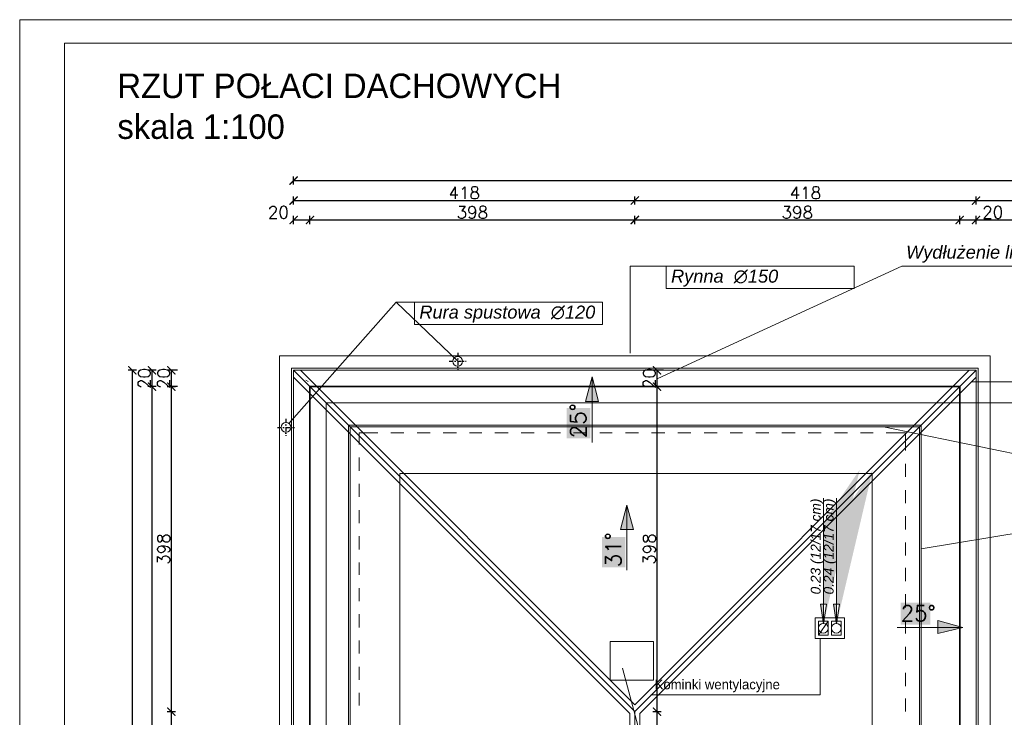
# Model space of a CAD drawing. Header units: millimetres. Extents: x -740 to 33545, y -26688 to 22494.
# Tile 77 of 256: x 13000 to 14207, y 7294 to 8148. Entities that reach past the tile are written whole.
import ezdxf
from ezdxf.lldxf.tags import DXFTag

# ---------------------------------------------------------------- set-up
doc = ezdxf.new("R2010")
doc.units = ezdxf.units.MM
doc.header["$MEASUREMENT"] = 0
doc.linetypes.add('AUSGEZOGEN', pattern=[0])
doc.linetypes.add('STRICHPUNKTX2', pattern=[2, 1, -0.5, 0, -0.5])
doc.layers.get('Defpoints').update_dxf_attribs({"color": 252})
doc.layers.add('_B___I__', color=252, linetype='AUSGEZOGEN')
for name, color, linetype, lineweight in [('A_l.przerywana', 252, 'ICAD_ISO03W100', 9), ('A_l.widokowa', 252, 'Continuous', 18), ('k_wyburzenia widoczne', 252, 'PNEUMATIC2', 18), ('l. przerywana', 252, 'ICAD_ISO03W100', 9), ('l.przerywana', 252, 'ICAD_ISO03W100', 5), ('l.widokowa', 252, 'Continuous', 15), ('l.wypełnien', 252, 'Continuous', 5), ('linia opisowa', 252, 'Continuous', 9), ('Nowe_820-G Rysunki Obrazki_Nr_pióra__23', 252, 'Continuous', 15), ('wymiarowanie', 252, 'Continuous', 9)]:
    doc.layers.add(name, color=color, linetype=linetype, lineweight=lineweight)
doc.styles.add('Arial', font='arial.ttf')
doc.styles.add('Arial$001H0', font='SIMPLEX')
doc.styles.add('styl2', font='simplex.shx')
tags = doc.linetypes.add('ICAD_ISO03W100', pattern=[30, 12, -18]).pattern_tags.tags
tags[6:7] = [DXFTag(74, 4), DXFTag(75, 0), DXFTag(340, '0'), DXFTag(46, 1.0), DXFTag(50, 0.0), DXFTag(44, 0.0), DXFTag(45, 0.0)]
tags[4:5] = [DXFTag(74, 4), DXFTag(75, 0), DXFTag(340, '0'), DXFTag(46, 1.0), DXFTag(50, 0.0), DXFTag(44, 0.0), DXFTag(45, 0.0)]
doc.linetypes.add('PNEUMATIC2', pattern='A,0.5,-0.25,["//",Standard,S=0.2,R=0,X=-0.1,Y=-0.1],-0.25', length=1)
doc.dimstyles.new('Kopia I_1.100', dxfattribs={"dimtxt": 15, "dimasz": 10, "dimexe": 5, "dimexo": 1, "dimgap": 1.5, "dimtad": 1, "dimdec": 1, "dimrnd": 0.5, "dimtxsty": 'styl2', "dimblk": 'ARCHTICK', "dimcen": 5, "dimadec": 0, "dimazin": 0, "dimtfac": 1, "dimtdec": 1, "dimtmove": 0, "dimatfit": 3, "dimldrblk": 'ARCHTICK', "dimfxl": 0, "dimarcsym": 0})

# ---------------------------------------------------------------- blocks, each defined once
blk = doc.blocks.new('_ArchTick')
at = {"color": 0, "linetype": 'ByBlock', "const_width": 0.15}
blk.add_lwpolyline([(-0.5, -0.5), (0.5, 0.5)], dxfattribs=at)
blk = doc.blocks.new('*D1780')
at = {"layer": 'Defpoints', "color": 0}
for p in [(13790, 7718.9), (13781.2, 7698.9), (13790, 7698.9)]:
    blk.add_point(p, dxfattribs=at)
at = {"layer": 'wymiarowanie', "color": 0, "lineweight": -2}
for p, q in [((13789, 7718.9), (13776.2, 7718.9)), ((13781.2, 7718.9), (13781.2, 7698.9)), ((13789, 7698.9), (13776.2, 7698.9))]:
    blk.add_line(p, q, dxfattribs=at)
at = {"layer": 'wymiarowanie', "color": 0, "lineweight": -2, "xscale": 10, "yscale": 10, "zscale": 10}
for p, rotation in [((13781.2, 7718.9), 90), ((13781.2, 7698.9), 270)]:
    blk.add_blockref('_ArchTick', p, dxfattribs=dict(at, rotation=rotation))
at = {"layer": 'wymiarowanie', "color": 0, "insert": (13771.8, 7708.9), "char_height": 15, "attachment_point": 5, "rotation": 90, "style": 'styl2'}
blk.add_mtext('20', dxfattribs=at)
blk = doc.blocks.new('*D1786')
at = {"layer": 'Defpoints', "color": 0}
for p in [(13761.6, 7698.9), (13754.1, 7300.9), (13781.2, 7300.9)]:
    blk.add_point(p, dxfattribs=at)
at = {"layer": 'wymiarowanie', "color": 0, "lineweight": -2}
for p, q in [((13776.2, 7698.9), (13786.2, 7698.9)), ((13781.2, 7698.9), (13781.2, 7300.9)), ((13776.2, 7300.9), (13786.2, 7300.9))]:
    blk.add_line(p, q, dxfattribs=at)
at = {"layer": 'wymiarowanie', "color": 0, "lineweight": -2, "xscale": 10, "yscale": 10, "zscale": 10}
for p, rotation in [((13781.2, 7698.9), 90), ((13781.2, 7300.9), 270)]:
    blk.add_blockref('_ArchTick', p, dxfattribs=dict(at, rotation=rotation))
at = {"layer": 'wymiarowanie', "color": 0, "insert": (13771.8, 7499.9), "char_height": 15, "attachment_point": 5, "rotation": 90, "style": 'styl2'}
blk.add_mtext('398', dxfattribs=at)
blk = doc.blocks.new('*D1787')
at = {"layer": 'Defpoints', "color": 0}
for p in [(13754.1, 7300.9), (13755.5, 6763.9), (13781.2, 6763.9)]:
    blk.add_point(p, dxfattribs=at)
at = {"layer": 'wymiarowanie', "color": 0, "lineweight": -2}
for p, q in [((13776.2, 7300.9), (13786.2, 7300.9)), ((13781.2, 7300.9), (13781.2, 6763.9)), ((13776.2, 6763.9), (13786.2, 6763.9))]:
    blk.add_line(p, q, dxfattribs=at)
at = {"layer": 'wymiarowanie', "color": 0, "lineweight": -2, "xscale": 10, "yscale": 10, "zscale": 10}
for p, rotation in [((13781.2, 7300.9), 90), ((13781.2, 6763.9), 270)]:
    blk.add_blockref('_ArchTick', p, dxfattribs=dict(at, rotation=rotation))
at = {"layer": 'wymiarowanie', "color": 0, "insert": (13771.8, 7032.4), "char_height": 15, "attachment_point": 5, "rotation": 90, "style": 'styl2'}
blk.add_mtext('537', dxfattribs=at)
blk = doc.blocks.new('*D1798')
at = {"layer": 'Defpoints', "color": 0}
for p in [(14152.1, 7312.8), (13754.1, 7252.4), (14152.1, 7257.4)]:
    blk.add_point(p, dxfattribs=at)
at = {"layer": 'wymiarowanie', "color": 0, "lineweight": -2}
for p, q in [((13754.1, 7253.4), (13754.1, 7262.4)), ((13754.1, 7257.4), (14152.1, 7257.4)), ((14152.1, 7262.4), (14152.1, 7252.4))]:
    blk.add_line(p, q, dxfattribs=at)
at = {"layer": 'wymiarowanie', "color": 0, "lineweight": -2, "xscale": 10, "yscale": 10, "zscale": 10, "rotation": 180}
blk.add_blockref('_ArchTick', (13754.1, 7257.4), dxfattribs=at)
at = {"layer": 'wymiarowanie', "color": 0, "lineweight": -2, "xscale": 10, "yscale": 10, "zscale": 10}
blk.add_blockref('_ArchTick', (14152.1, 7257.4), dxfattribs=at)
at = {"layer": 'wymiarowanie', "color": 0, "insert": (13953.1, 7266.8), "char_height": 15, "attachment_point": 5, "style": 'styl2'}
blk.add_mtext('398', dxfattribs=at)
blk = doc.blocks.new('*D1799')
at = {"layer": 'Defpoints', "color": 0}
for p in [(14152.1, 7312.8), (14172.1, 7314.1), (14172.1, 7257.4)]:
    blk.add_point(p, dxfattribs=at)
at = {"layer": 'wymiarowanie', "color": 0, "lineweight": -2}
for p, q in [((14152.1, 7262.4), (14152.1, 7252.4)), ((14152.1, 7257.4), (14172.1, 7257.4)), ((14172.1, 7262.4), (14172.1, 7252.4))]:
    blk.add_line(p, q, dxfattribs=at)
at = {"layer": 'wymiarowanie', "color": 0, "lineweight": -2, "xscale": 10, "yscale": 10, "zscale": 10, "rotation": 180}
blk.add_blockref('_ArchTick', (14152.1, 7257.4), dxfattribs=at)
at = {"layer": 'wymiarowanie', "color": 0, "lineweight": -2, "xscale": 10, "yscale": 10, "zscale": 10}
blk.add_blockref('_ArchTick', (14172.1, 7257.4), dxfattribs=at)
at = {"layer": 'wymiarowanie', "color": 0, "insert": (14193.1, 7265.5), "char_height": 15, "attachment_point": 5, "style": 'styl2'}
blk.add_mtext('20', dxfattribs=at)
blk = doc.blocks.new('*D1803')
at = {"layer": 'Defpoints', "color": 0}
for p in [(13356, 7903), (13336, 7625.7), (13356, 7625.7)]:
    blk.add_point(p, dxfattribs=at)
at = {"layer": 'wymiarowanie', "color": 0, "lineweight": -2}
for p, q in [((13336, 7898), (13336, 7908)), ((13336, 7903), (13356, 7903)), ((13356, 7898), (13356, 7908))]:
    blk.add_line(p, q, dxfattribs=at)
at = {"layer": 'wymiarowanie', "color": 0, "lineweight": -2, "xscale": 10, "yscale": 10, "zscale": 10, "rotation": 180}
blk.add_blockref('_ArchTick', (13336, 7903), dxfattribs=at)
at = {"layer": 'wymiarowanie', "color": 0, "lineweight": -2, "xscale": 10, "yscale": 10, "zscale": 10}
blk.add_blockref('_ArchTick', (13356, 7903), dxfattribs=at)
at = {"layer": 'wymiarowanie', "color": 0, "insert": (13317.3, 7912.3), "char_height": 15, "attachment_point": 5, "style": 'styl2'}
blk.add_mtext('20', dxfattribs=at)
blk = doc.blocks.new('*D1804')
at = {"layer": 'Defpoints', "color": 0}
for p in [(13754, 7903), (13356, 7625.7), (13754, 7300.9)]:
    blk.add_point(p, dxfattribs=at)
at = {"layer": 'wymiarowanie', "color": 0, "lineweight": -2}
for p, q in [((13356, 7898), (13356, 7908)), ((13356, 7903), (13754, 7903)), ((13754, 7898), (13754, 7908))]:
    blk.add_line(p, q, dxfattribs=at)
at = {"layer": 'wymiarowanie', "color": 0, "lineweight": -2, "xscale": 10, "yscale": 10, "zscale": 10, "rotation": 180}
blk.add_blockref('_ArchTick', (13356, 7903), dxfattribs=at)
at = {"layer": 'wymiarowanie', "color": 0, "lineweight": -2, "xscale": 10, "yscale": 10, "zscale": 10}
blk.add_blockref('_ArchTick', (13754, 7903), dxfattribs=at)
at = {"layer": 'wymiarowanie', "color": 0, "insert": (13555, 7912.3), "char_height": 15, "attachment_point": 5, "style": 'styl2'}
blk.add_mtext('398', dxfattribs=at)
blk = doc.blocks.new('*D1805')
at = {"layer": 'Defpoints', "color": 0}
for p in [(14172.1, 7903), (14152.1, 7698.9), (14172.1, 7694.9)]:
    blk.add_point(p, dxfattribs=at)
at = {"layer": 'wymiarowanie', "color": 0, "lineweight": -2}
for p, q in [((14152.1, 7898), (14152.1, 7908)), ((14152.1, 7903), (14172.1, 7903)), ((14172.1, 7898), (14172.1, 7908))]:
    blk.add_line(p, q, dxfattribs=at)
at = {"layer": 'wymiarowanie', "color": 0, "lineweight": -2, "xscale": 10, "yscale": 10, "zscale": 10, "rotation": 180}
blk.add_blockref('_ArchTick', (14152.1, 7903), dxfattribs=at)
at = {"layer": 'wymiarowanie', "color": 0, "lineweight": -2, "xscale": 10, "yscale": 10, "zscale": 10}
blk.add_blockref('_ArchTick', (14172.1, 7903), dxfattribs=at)
at = {"layer": 'wymiarowanie', "color": 0, "insert": (14192.6, 7912.3), "char_height": 15, "attachment_point": 5, "style": 'styl2'}
blk.add_mtext('20', dxfattribs=at)
blk = doc.blocks.new('*D1806')
at = {"layer": 'Defpoints', "color": 0}
for p in [(15575.1, 7903), (15575.1, 7702.6), (14172.1, 7694.9)]:
    blk.add_point(p, dxfattribs=at)
at = {"layer": 'wymiarowanie', "color": 0, "lineweight": -2}
for p, q in [((14172.1, 7898), (14172.1, 7908)), ((14172.1, 7903), (15575.1, 7903)), ((15575.1, 7898), (15575.1, 7908))]:
    blk.add_line(p, q, dxfattribs=at)
at = {"layer": 'wymiarowanie', "color": 0, "lineweight": -2, "xscale": 10, "yscale": 10, "zscale": 10, "rotation": 180}
blk.add_blockref('_ArchTick', (14172.1, 7903), dxfattribs=at)
at = {"layer": 'wymiarowanie', "color": 0, "lineweight": -2, "xscale": 10, "yscale": 10, "zscale": 10}
blk.add_blockref('_ArchTick', (15575.1, 7903), dxfattribs=at)
at = {"layer": 'wymiarowanie', "color": 0, "insert": (14873.6, 7912.3), "char_height": 15, "attachment_point": 5, "style": 'styl2'}
blk.add_mtext('1403', dxfattribs=at)
blk = doc.blocks.new('*D1810')
at = {"layer": 'Defpoints', "color": 0}
for p in [(14152.1, 7903), (13754.1, 7300.9), (14152.1, 7302.3)]:
    blk.add_point(p, dxfattribs=at)
at = {"layer": 'wymiarowanie', "color": 0, "lineweight": -2}
for p, q in [((13754.1, 7898), (13754.1, 7908)), ((13754.1, 7903), (14152.1, 7903)), ((14152.1, 7898), (14152.1, 7908))]:
    blk.add_line(p, q, dxfattribs=at)
at = {"layer": 'wymiarowanie', "color": 0, "lineweight": -2, "xscale": 10, "yscale": 10, "zscale": 10, "rotation": 180}
blk.add_blockref('_ArchTick', (13754.1, 7903), dxfattribs=at)
at = {"layer": 'wymiarowanie', "color": 0, "lineweight": -2, "xscale": 10, "yscale": 10, "zscale": 10}
blk.add_blockref('_ArchTick', (14152.1, 7903), dxfattribs=at)
at = {"layer": 'wymiarowanie', "color": 0, "insert": (13953.1, 7912.3), "char_height": 15, "attachment_point": 5, "style": 'styl2'}
blk.add_mtext('398', dxfattribs=at)
blk = doc.blocks.new('*D1813')
at = {"layer": 'Defpoints', "color": 0}
for p in [(13754, 7926.8), (13336, 7898), (13754, 7898)]:
    blk.add_point(p, dxfattribs=at)
at = {"layer": 'wymiarowanie', "color": 0, "lineweight": -2}
for p, q in [((13336, 7921.8), (13336, 7931.8)), ((13336, 7926.8), (13754, 7926.8)), ((13754, 7921.8), (13754, 7931.8))]:
    blk.add_line(p, q, dxfattribs=at)
at = {"layer": 'wymiarowanie', "color": 0, "lineweight": -2, "xscale": 10, "yscale": 10, "zscale": 10, "rotation": 180}
blk.add_blockref('_ArchTick', (13336, 7926.8), dxfattribs=at)
at = {"layer": 'wymiarowanie', "color": 0, "lineweight": -2, "xscale": 10, "yscale": 10, "zscale": 10}
blk.add_blockref('_ArchTick', (13754, 7926.8), dxfattribs=at)
at = {"layer": 'wymiarowanie', "color": 0, "insert": (13545, 7936.2), "char_height": 15, "attachment_point": 5, "style": 'styl2'}
blk.add_mtext('418', dxfattribs=at)
blk = doc.blocks.new('*D1814')
at = {"layer": 'Defpoints', "color": 0}
for p in [(14172.1, 7926.8), (13754, 7898), (14172.1, 7898)]:
    blk.add_point(p, dxfattribs=at)
at = {"layer": 'wymiarowanie', "color": 0, "lineweight": -2}
for p, q in [((13754, 7921.8), (13754, 7931.8)), ((13754, 7926.8), (14172.1, 7926.8)), ((14172.1, 7921.8), (14172.1, 7931.8))]:
    blk.add_line(p, q, dxfattribs=at)
at = {"layer": 'wymiarowanie', "color": 0, "lineweight": -2, "xscale": 10, "yscale": 10, "zscale": 10, "rotation": 180}
blk.add_blockref('_ArchTick', (13754, 7926.8), dxfattribs=at)
at = {"layer": 'wymiarowanie', "color": 0, "lineweight": -2, "xscale": 10, "yscale": 10, "zscale": 10}
blk.add_blockref('_ArchTick', (14172.1, 7926.8), dxfattribs=at)
at = {"layer": 'wymiarowanie', "color": 0, "insert": (13963.1, 7936.2), "char_height": 15, "attachment_point": 5, "style": 'styl2'}
blk.add_mtext('418', dxfattribs=at)
blk = doc.blocks.new('*D1815')
at = {"layer": 'Defpoints', "color": 0}
for p in [(15575.1, 7926.8), (14172.1, 7898), (15575.1, 7898)]:
    blk.add_point(p, dxfattribs=at)
at = {"layer": 'wymiarowanie', "color": 0, "lineweight": -2}
for p, q in [((14172.1, 7921.8), (14172.1, 7931.8)), ((14172.1, 7926.8), (15575.1, 7926.8)), ((15575.1, 7921.8), (15575.1, 7931.8))]:
    blk.add_line(p, q, dxfattribs=at)
at = {"layer": 'wymiarowanie', "color": 0, "lineweight": -2, "xscale": 10, "yscale": 10, "zscale": 10, "rotation": 180}
blk.add_blockref('_ArchTick', (14172.1, 7926.8), dxfattribs=at)
at = {"layer": 'wymiarowanie', "color": 0, "lineweight": -2, "xscale": 10, "yscale": 10, "zscale": 10}
blk.add_blockref('_ArchTick', (15575.1, 7926.8), dxfattribs=at)
at = {"layer": 'wymiarowanie', "color": 0, "insert": (14873.6, 7936.2), "char_height": 15, "attachment_point": 5, "style": 'styl2'}
blk.add_mtext('1403', dxfattribs=at)
blk = doc.blocks.new('*D1818')
at = {"layer": 'Defpoints', "color": 0}
for p in [(16411.2, 7951.3), (13336, 7903), (16411.2, 7903)]:
    blk.add_point(p, dxfattribs=at)
at = {"layer": 'wymiarowanie', "color": 0, "lineweight": -2}
for p, q in [((13336, 7946.3), (13336, 7956.3)), ((13336, 7951.3), (16411.2, 7951.3)), ((16411.2, 7946.3), (16411.2, 7956.3))]:
    blk.add_line(p, q, dxfattribs=at)
at = {"layer": 'wymiarowanie', "color": 0, "lineweight": -2, "xscale": 10, "yscale": 10, "zscale": 10, "rotation": 180}
blk.add_blockref('_ArchTick', (13336, 7951.3), dxfattribs=at)
at = {"layer": 'wymiarowanie', "color": 0, "lineweight": -2, "xscale": 10, "yscale": 10, "zscale": 10}
blk.add_blockref('_ArchTick', (16411.2, 7951.3), dxfattribs=at)
at = {"layer": 'wymiarowanie', "color": 0, "insert": (14873.6, 7960.6), "char_height": 15, "attachment_point": 5, "style": 'styl2'}
blk.add_mtext('3075', dxfattribs=at)
blk = doc.blocks.new('*D1823')
at = {"layer": 'Defpoints', "color": 0}
for p in [(13194.9, 7718.9), (13186.1, 7698.9), (13194.9, 7698.9)]:
    blk.add_point(p, dxfattribs=at)
at = {"layer": 'wymiarowanie', "color": 0, "lineweight": -2}
for p, q in [((13193.9, 7718.9), (13181.1, 7718.9)), ((13186.1, 7718.9), (13186.1, 7698.9)), ((13193.9, 7698.9), (13181.1, 7698.9))]:
    blk.add_line(p, q, dxfattribs=at)
at = {"layer": 'wymiarowanie', "color": 0, "lineweight": -2, "xscale": 10, "yscale": 10, "zscale": 10}
for p, rotation in [((13186.1, 7718.9), 90), ((13186.1, 7698.9), 270)]:
    blk.add_blockref('_ArchTick', p, dxfattribs=dict(at, rotation=rotation))
at = {"layer": 'wymiarowanie', "color": 0, "insert": (13176.7, 7708.9), "char_height": 15, "attachment_point": 5, "rotation": 90, "style": 'styl2'}
blk.add_mtext('20', dxfattribs=at)
blk = doc.blocks.new('*D1824')
at = {"layer": 'Defpoints', "color": 0}
for p in [(13166.5, 7698.9), (13158.9, 7300.9), (13186.1, 7300.9)]:
    blk.add_point(p, dxfattribs=at)
at = {"layer": 'wymiarowanie', "color": 0, "lineweight": -2}
for p, q in [((13181.1, 7698.9), (13191.1, 7698.9)), ((13186.1, 7698.9), (13186.1, 7300.9)), ((13181.1, 7300.9), (13191.1, 7300.9))]:
    blk.add_line(p, q, dxfattribs=at)
at = {"layer": 'wymiarowanie', "color": 0, "lineweight": -2, "xscale": 10, "yscale": 10, "zscale": 10}
for p, rotation in [((13186.1, 7698.9), 90), ((13186.1, 7300.9), 270)]:
    blk.add_blockref('_ArchTick', p, dxfattribs=dict(at, rotation=rotation))
at = {"layer": 'wymiarowanie', "color": 0, "insert": (13176.7, 7499.9), "char_height": 15, "attachment_point": 5, "rotation": 90, "style": 'styl2'}
blk.add_mtext('398', dxfattribs=at)
blk = doc.blocks.new('*D1825')
at = {"layer": 'Defpoints', "color": 0}
for p in [(13158.9, 7300.9), (13160.3, 6763.9), (13186.1, 6763.9)]:
    blk.add_point(p, dxfattribs=at)
at = {"layer": 'wymiarowanie', "color": 0, "lineweight": -2}
for p, q in [((13181.1, 7300.9), (13191.1, 7300.9)), ((13186.1, 7300.9), (13186.1, 6763.9)), ((13181.1, 6763.9), (13191.1, 6763.9))]:
    blk.add_line(p, q, dxfattribs=at)
at = {"layer": 'wymiarowanie', "color": 0, "lineweight": -2, "xscale": 10, "yscale": 10, "zscale": 10}
for p, rotation in [((13186.1, 7300.9), 90), ((13186.1, 6763.9), 270)]:
    blk.add_blockref('_ArchTick', p, dxfattribs=dict(at, rotation=rotation))
at = {"layer": 'wymiarowanie', "color": 0, "insert": (13176.7, 7032.4), "char_height": 15, "attachment_point": 5, "rotation": 90, "style": 'styl2'}
blk.add_mtext('537', dxfattribs=at)
blk = doc.blocks.new('*D1830')
at = {"layer": 'Defpoints', "color": 0}
for p in [(13162.5, 7698.9), (13193.9, 7698.9), (13186.1, 6029.8)]:
    blk.add_point(p, dxfattribs=at)
at = {"layer": 'wymiarowanie', "color": 0, "lineweight": -2}
for p, q in [((13167.5, 7698.9), (13157.5, 7698.9)), ((13162.5, 6029.8), (13162.5, 7698.9)), ((13167.5, 6029.8), (13157.5, 6029.8))]:
    blk.add_line(p, q, dxfattribs=at)
at = {"layer": 'wymiarowanie', "color": 0, "lineweight": -2, "xscale": 10, "yscale": 10, "zscale": 10}
for p, rotation in [((13162.5, 7698.9), 90), ((13162.5, 6029.8), 270)]:
    blk.add_blockref('_ArchTick', p, dxfattribs=dict(at, rotation=rotation))
at = {"layer": 'wymiarowanie', "color": 0, "insert": (13153.1, 6864.4), "char_height": 15, "attachment_point": 5, "rotation": 90, "style": 'styl2'}
blk.add_mtext('1669', dxfattribs=at)
blk = doc.blocks.new('*D1831')
at = {"layer": 'Defpoints', "color": 0}
for p in [(13162.5, 7718.9), (13194.9, 7718.9), (13193.9, 7698.9)]:
    blk.add_point(p, dxfattribs=at)
at = {"layer": 'wymiarowanie', "color": 0, "lineweight": -2}
for p, q in [((13167.5, 7718.9), (13157.5, 7718.9)), ((13162.5, 7698.9), (13162.5, 7718.9)), ((13167.5, 7698.9), (13157.5, 7698.9))]:
    blk.add_line(p, q, dxfattribs=at)
at = {"layer": 'wymiarowanie', "color": 0, "lineweight": -2, "xscale": 10, "yscale": 10, "zscale": 10}
for p, rotation in [((13162.5, 7718.9), 90), ((13162.5, 7698.9), 270)]:
    blk.add_blockref('_ArchTick', p, dxfattribs=dict(at, rotation=rotation))
at = {"layer": 'wymiarowanie', "color": 0, "insert": (13153.1, 7708.9), "char_height": 15, "attachment_point": 5, "rotation": 90, "style": 'styl2'}
blk.add_mtext('20', dxfattribs=at)
blk = doc.blocks.new('*D1832')
at = {"layer": 'Defpoints', "color": 0}
for p in [(13167.5, 7718.9), (13138.3, 6009.8), (13167.5, 6009.8)]:
    blk.add_point(p, dxfattribs=at)
at = {"layer": 'wymiarowanie', "color": 0, "lineweight": -2}
for p, q in [((13143.3, 7718.9), (13133.3, 7718.9)), ((13138.3, 7718.9), (13138.3, 6009.8)), ((13143.3, 6009.8), (13133.3, 6009.8))]:
    blk.add_line(p, q, dxfattribs=at)
at = {"layer": 'wymiarowanie', "color": 0, "lineweight": -2, "xscale": 10, "yscale": 10, "zscale": 10}
for p, rotation in [((13138.3, 7718.9), 90), ((13138.3, 6009.8), 270)]:
    blk.add_blockref('_ArchTick', p, dxfattribs=dict(at, rotation=rotation))
at = {"layer": 'wymiarowanie', "color": 0, "insert": (13128.9, 6864.4), "char_height": 15, "attachment_point": 5, "rotation": 90, "style": 'styl2'}
blk.add_mtext('1709', dxfattribs=at)

msp = doc.modelspace()

# ---------------------------------------------------------------- hatches: boundary and pattern name
at = {"layer": 'l.widokowa'}
for points in [[(13701.9, 7710.91), (13693.45, 7680.48), (13709.51, 7680.48)], [(13670.63, 7672.88), (13670.63, 7635.68), (13699.37, 7635.68), (13699.37, 7672.88)], [(13744.17, 7553.69), (13736.56, 7524.11), (13752.62, 7524.11)], [(13713.74, 7514.81), (13713.74, 7477.62), (13742.48, 7477.62), (13742.48, 7514.81)], [(14079.74, 7434.51), (14079.74, 7407.46), (14116.09, 7407.46), (14116.09, 7434.51)], [(14155.82, 7404.07), (14125.39, 7412.53), (14125.39, 7396.47)]]:
    msp.add_hatch(color=256, dxfattribs=at).paths.add_polyline_path(points)
at = {"layer": 'linia opisowa'}
h = msp.add_hatch(color=256, dxfattribs=at)
h.paths.add_polyline_path([(13985.26, 7408.58), (13981.61, 7432.38), (13985.26, 7432.38), (13988.91, 7432.38)], flags=17)
edge = h.paths.add_edge_path()
edge.add_line((13985.26, 7408.58), (13985.26, 7532.5))
edge.add_line((13985.26, 7532.5), (14029.58, 7597.06))
h = msp.add_hatch(color=256, dxfattribs=at)
h.paths.add_polyline_path([(14001.26, 7408.58), (13997.61, 7432.38), (14001.26, 7432.38), (14004.91, 7432.38)], flags=17)
edge = h.paths.add_edge_path()
edge.add_line((14001.26, 7408.58), (14001.26, 7532.5))
edge.add_line((14001.26, 7532.5), (14045.58, 7597.06))

# ---------------------------------------------------------------- linework, layer by layer
at = {"layer": '_B___I__', "linetype": 'STRICHPUNKTX2', "ltscale": 5}
for p, q in [((13537.02, 7740.42), (13537.02, 7719.42)), ((13526.52, 7729.92), (13547.52, 7729.92)), ((13316.09, 7648.97), (13337.09, 7648.97)), ((13326.59, 7659.47), (13326.59, 7638.47))]:
    msp.add_line(p, q, dxfattribs=at)
at = {"layer": 'A_l.przerywana', "lineweight": 9}
for p, q in [((13754.06, 7300.88), (13336.02, 7718.92)), ((13754.06, 7300.88), (14172.1, 7718.92)), ((13754.06, 6763.86), (13754.06, 7300.88))]:
    msp.add_line(p, q, dxfattribs=at)
at = {"layer": 'A_l.przerywana', "ltscale": 0.3}
msp.add_line((13979.05, 7394.54), (13991.05, 7411.54), dxfattribs=at)
msp.add_line((13979.05, 7394.54), (13991.05, 7411.54), dxfattribs=at)
at = {"layer": 'A_l.przerywana', "lineweight": 35}
msp.add_lwpolyline([(13356.02, 7698.92), (13356.02, 6029.8), (16391.16, 6029.8), (16391.16, 7704.71), (15595.09, 7704.71), (15595.09, 7164.54), (14152.1, 7164.54), (14152.1, 7698.92)], close=True, dxfattribs=at)
at = {"layer": 'A_l.przerywana', "ltscale": 0.3}
for points in [[(13975.05, 7390.54), (13975.05, 7415.54), (14011.05, 7415.54), (14011.05, 7390.54)], [(13979.05, 7394.54), (13979.05, 7411.54), (13991.05, 7411.54), (13991.05, 7394.54)], [(13979.05, 7394.54), (13979.05, 7411.54), (13991.05, 7411.54), (13991.05, 7394.54)], [(13995.05, 7394.54), (13995.05, 7411.54), (14007.05, 7411.54), (14007.05, 7394.54)], [(13995.05, 7394.54), (13995.05, 7411.54), (14007.05, 7411.54), (14007.05, 7394.54)]]:
    msp.add_lwpolyline(points, close=True, dxfattribs=at)
at = {"layer": 'A_l.przerywana'}
msp.add_lwpolyline([(13975.05, 7390.54), (13975.05, 7415.54), (14011.05, 7415.54), (14011.05, 7390.54)], close=True, dxfattribs=at)
at = {"layer": 'A_l.widokowa'}
for points in [[(13318.52, 7736.42), (13318.52, 5992.3), (16428.66, 5992.3), (16428.66, 7742.21), (15557.59, 7742.21), (15557.59, 7202.04), (14189.6, 7202.04), (14189.6, 7736.42)], [(13333.52, 7721.42), (13333.52, 6007.3), (16413.66, 6007.3), (16413.66, 7727.21), (15572.59, 7727.21), (15572.59, 7187.04), (14174.6, 7187.04), (14174.6, 7721.42)], [(13336.02, 7718.92), (13336.02, 6009.8), (16411.16, 6009.8), (16411.16, 7724.71), (15575.09, 7724.71), (15575.09, 7184.54), (14172.1, 7184.54), (14172.1, 7718.92)], [(13403.09, 7651.85), (13403.09, 6076.86), (16344.1, 6076.86), (16344.1, 7657.65), (15642.15, 7657.65), (15642.15, 7117.47), (14105.03, 7117.47), (14105.03, 7651.85)], [(13405.09, 7649.85), (13405.09, 6078.86), (16342.1, 6078.86), (16342.1, 7655.65), (15644.15, 7655.65), (15644.15, 7115.47), (14103.03, 7115.47), (14103.03, 7649.85)]]:
    msp.add_lwpolyline(points, close=True, dxfattribs=at)
at = {"layer": 'A_l.widokowa', "ltscale": 0.2}
for centre in [(13985.05, 7403.04), (14001.05, 7403.04)]:
    msp.add_circle(centre, 6, dxfattribs=at)
at = {"layer": 'k_wyburzenia widoczne', "ltscale": 15}
msp.add_line((13777.02, 7386.74), (13777.02, 7339.23), dxfattribs=at)
msp.add_lwpolyline([(13724.02, 7339.23), (13777.02, 7339.23), (13777.02, 7386.74), (13724.02, 7386.74)], close=True, dxfattribs=at)
at = {"layer": 'l. przerywana', "ltscale": 0.2}
for centre in [(13537.02, 7729.92), (13326.59, 7648.97)]:
    msp.add_circle(centre, 6, dxfattribs=at)
at = {"layer": 'l.przerywana'}
msp.add_lwpolyline([(14413.02, 7678.92), (13376.02, 7678.92), (13376.02, 6049.8), (16371.16, 6049.8), (16371.16, 7684.71), (15615.09, 7684.71), (15615.09, 7144.54), (14413.02, 7144.54), (14413.02, 7678.92), (13376.02, 7678.92)], dxfattribs=at)
at = {"layer": 'l.widokowa', "linetype": 'Continuous', "lineweight": 9}
for p, q in [((13748.06, 7298.39), (13336.02, 7710.43)), ((13754.06, 7309.36), (13344.51, 7718.92)), ((13701.9, 7630.61), (13701.9, 7710.91)), ((13754.06, 7309.36), (14163.61, 7718.92)), ((13760.06, 7298.39), (14172.1, 7710.43)), ((13351.11, 7706.69), (13353.65, 7705)), ((14449.69, 7704.71), (14165.96, 7704.71)), ((13416.2, 7642.45), (13439.02, 7642.45)), ((13416.2, 7628.08), (13416.2, 7642.45)), ((13455.08, 7642.45), (13471.14, 7642.45)), ((13487.2, 7642.45), (13503.26, 7642.45)), ((13519.32, 7642.45), (13535.38, 7642.45)), ((13551.44, 7642.45), (13566.66, 7642.45)), ((13582.72, 7642.45), (13598.78, 7642.45)), ((13614.84, 7642.45), (13630.9, 7642.45)), ((13646.96, 7642.45), (13663.02, 7642.45)), ((13679.08, 7642.45), (13695.14, 7642.45)), ((13711.2, 7642.45), (13726.41, 7642.45)), ((13742.48, 7642.45), (13758.54, 7642.45)), ((13774.6, 7642.45), (13790.66, 7642.45)), ((13806.72, 7642.45), (13822.78, 7642.45)), ((13838.84, 7642.45), (13854.9, 7642.45)), ((13870.96, 7642.45), (13886.17, 7642.45)), ((13902.23, 7642.45), (13918.29, 7642.45)), ((13934.35, 7642.45), (13950.42, 7642.45)), ((13966.48, 7642.45), (13982.54, 7642.45)), ((13998.6, 7642.45), (14014.66, 7642.45)), ((14030.72, 7642.45), (14045.93, 7642.45)), ((14061.99, 7642.45), (14085.66, 7642.45)), ((14085.66, 7642.45), (14085.66, 7620.47)), ((13416.2, 7595.96), (13416.2, 7612.02)), ((14085.66, 7604.41), (14085.66, 7588.35)), ((13466.07, 7592.57), (13466.07, 6145.45)), ((14034.94, 7592.57), (13466.07, 7592.57)), ((13466.07, 6145.45), (13466.07, 7592.57)), ((13466.07, 7592.57), (14044.91, 7592.57)), ((14044.91, 7592.57), (14044.91, 7053.28)), ((13416.2, 7563.83), (13416.2, 7579.9)), ((14085.66, 7572.29), (14085.66, 7556.23)), ((13744.17, 7474.23), (13744.17, 7553.69)), ((13416.2, 7531.71), (13416.2, 7547.77)), ((14085.66, 7540.17), (14085.66, 7524.11)), ((13416.2, 7499.59), (13416.2, 7515.65)), ((14085.66, 7508.05), (14085.66, 7491.99)), ((13416.2, 7468.32), (13416.2, 7483.53)), ((14085.66, 7476.77), (14085.66, 7460.71)), ((13416.2, 7436.2), (13416.2, 7452.26)), ((14085.66, 7444.65), (14085.66, 7428.59)), ((13416.2, 7404.07), (13416.2, 7420.14)), ((14085.66, 7412.53), (14085.66, 7396.47)), ((14075.52, 7404.07), (14155.82, 7404.07)), ((13416.2, 7371.95), (13416.2, 7388.01)), ((14085.66, 7380.41), (14085.66, 7364.35)), ((13416.2, 7339.83), (13416.2, 7355.89)), ((14085.66, 7348.29), (14085.66, 7332.23)), ((13466.07, 7344.9), (13466.07, 7334.76)), ((13416.2, 7308.56), (13416.2, 7323.77)), ((14085.66, 7317.01), (14085.66, 7300.95)), ((13748.06, 6762.8), (13748.06, 7298.39)), ((13760.06, 6776.92), (13760.06, 7298.39))]:
    msp.add_line(p, q, dxfattribs=at)
for points in [[(13701.9, 7710.91), (13693.45, 7680.48), (13709.51, 7680.48)], [(13744.17, 7553.69), (13736.56, 7524.11), (13752.62, 7524.11)], [(14155.82, 7404.07), (14125.39, 7412.53), (14125.39, 7396.47)]]:
    msp.add_lwpolyline(points, close=True, dxfattribs=at)
at = {"layer": 'l.wypełnien'}
msp.add_line((13981.11, 7321.63), (13981.11, 7390.54), dxfattribs=at)
at = {"layer": 'linia opisowa'}
for points in [[(13985.26, 7410.08), (13985.26, 7562.13)], [(14001.26, 7410.08), (14001.26, 7562.13)], [(13985.26, 7408.58), (13981.61, 7432.38), (13985.26, 7432.38)], [(13985.26, 7408.58), (13988.91, 7432.38), (13985.26, 7432.38)], [(14001.26, 7408.58), (13997.61, 7432.38), (14001.26, 7432.38)], [(14001.26, 7408.58), (14004.91, 7432.38), (14001.26, 7432.38)]]:
    msp.add_lwpolyline(points, dxfattribs=at)
at = {"layer": 'Nowe_820-G Rysunki Obrazki_Nr_pióra__23', "linetype": 'Continuous', "lineweight": 15}
for points in [[(13055.23, 8119.48), (13055.23, 5249.28)], [(13055.23, 8119.48), (17155.64, 8119.48)]]:
    msp.add_lwpolyline(points, dxfattribs=at)
at = {"layer": 'wymiarowanie'}
for p, q in [((13792.6, 7846.42), (13748.35, 7846.42)), ((13748.35, 7846.42), (13748.35, 7739.71)), ((13782.26, 7708.84), (14081.21, 7846.3)), ((14081.21, 7846.3), (14423.5, 7846.3)), ((13461.74, 7802.42), (13330.08, 7653.85)), ((13461.74, 7802.42), (13484.22, 7802.42)), ((13461.74, 7802.42), (13537.02, 7729.92)), ((14058.56, 7649.85), (14479.86, 7562.86)), ((14479.86, 7562.86), (14105.03, 7500.08)), ((13775.38, 7217.22), (13739.02, 7354.23))]:
    msp.add_line(p, q, dxfattribs=at)
at = {"layer": 'wymiarowanie', "ltscale": 10}
msp.add_line((13773.58, 7321.63), (13981.11, 7321.63), dxfattribs=at)
at = {"layer": 'wymiarowanie'}
msp.add_lwpolyline([(13000.35, 8148.27), (13000.35, 5178.27), (17200.35, 5178.27), (17200.35, 8148.27), (13000.35, 8148.27)], dxfattribs=at)
for points in [[(13792.6, 7846.42), (14022.68, 7846.42), (14022.68, 7819.05), (13792.6, 7819.05)], [(13484.22, 7802.42), (13714.3, 7802.42), (13714.3, 7775.05), (13484.22, 7775.05)]]:
    msp.add_lwpolyline(points, close=True, dxfattribs=at)

# ---------------------------------------------------------------- texts
at = {"layer": 'l.widokowa', "style": 'Arial$001H0'}
for s, p in [('25°', (13694.3, 7635.68)), ('31°', (13737.41, 7477.62))]:
    msp.add_text(s, height=19.247, rotation=90, dxfattribs=at).set_placement(p)
msp.add_text('25°', height=19.249, dxfattribs=at).set_placement((14079.75, 7411.68))
at = {"layer": 'linia opisowa', "char_height": 15.96, "attachment_point": 7}
for s, insert, width in [('{\\fArial|b0|i1|c238|p0;Wydłużenie linii okapu o 20 cm}', (14086.42, 7850.79), 406.4755), ('{\\fArial|b0|i1|c238|p0;Rynna  ∅150}', (13798.44, 7821.39), 278.7922), ('{\\fArial|b0|i1|c238|p0;Rura spustowa  ∅120}', (13490.06, 7777.39), 278.7922)]:
    msp.add_mtext(s, dxfattribs=dict(at, insert=insert, width=width))
at = {"layer": 'linia opisowa', "char_height": 12, "width": 168.8643, "attachment_point": 9, "rotation": 90}
for s, insert in [('{\\fArial|b0|i1|c238|p34;0.23 (12/17 cm)}', (13985.26, 7561.77)), ('{\\fArial|b0|i1|c238|p34;0.24 (12/17 cm)}', (14001.26, 7561.77))]:
    msp.add_mtext(s, dxfattribs=dict(at, insert=insert))
at = {"layer": 'wymiarowanie', "insert": (13120.06, 8082.31), "char_height": 30, "width": 1126.4897, "attachment_point": 1}
msp.add_mtext('{\\fCentury Gothic|b0|i0|c238|p0;RZUT POŁACI DACHOWYCH\\Pskala 1:100}', dxfattribs=at)
at = {"layer": 'wymiarowanie', "insert": (13778.38, 7340.19), "char_height": 12, "width": 194.9338, "attachment_point": 1, "style": 'Arial'}
msp.add_mtext('{\\fCentury Gothic|b0|i0|c238|p34;Kominki wentylacyjne}', dxfattribs=at)

# ---------------------------------------------------------------- dimensions: what is measured, and where the dimension line sits
at = {"layer": 'wymiarowanie'}
for base, p1, p2, picture, middle in [((16411.16, 7951.27), (13336.02, 7902.96), (16411.16, 7902.96), '*D1818', (14873.59, 7960.64)), ((13754.03, 7926.83), (13336.02, 7897.96), (13754.03, 7897.96), '*D1813', (13545.03, 7936.2)), ((14172.1, 7926.83), (13754.03, 7897.96), (14172.1, 7897.96), '*D1814', (13963.06, 7936.2)), ((15575.09, 7926.83), (14172.1, 7897.96), (15575.09, 7897.96), '*D1815', (14873.59, 7936.2)), ((13754.03, 7902.96), (13356.02, 7625.69), (13754.03, 7300.9), '*D1804', (13555.03, 7912.33)), ((14152.1, 7902.96), (13754.06, 7300.88), (14152.1, 7302.31), '*D1810', (13953.08, 7912.33)), ((15575.09, 7902.96), (14172.1, 7694.86), (15575.09, 7702.63), '*D1806', (14873.59, 7912.33)), ((14152.1, 7257.43), (13754.06, 7252.43), (14152.1, 7312.84), '*D1798', (13953.08, 7266.81))]:
    dim = msp.add_linear_dim(base=base, p1=p1, p2=p2, dimstyle='Kopia I_1.100', override={"dimtmove": 1, "dimfxl": 5}, dxfattribs=at)
    dim.commit()
    dim.dimension.update_dxf_attribs({"geometry": picture, "text_midpoint": middle})
for base, p1, p2, picture, middle in [((13356.02, 7902.96), (13336.02, 7625.69), (13356.02, 7625.69), '*D1803', (13317.34, 7902.96)), ((14172.0965, 7902.9571), (14152.0508, 7698.9172), (14172.0965, 7694.8628), '*D1805', (14192.6164, 7902.9571)), ((14172.1, 7257.43), (14152.1, 7312.84), (14172.1, 7314.11), '*D1799', (14193.1, 7256.17))]:
    dim = msp.add_linear_dim(base=base, p1=p1, p2=p2, dimstyle='Kopia I_1.100', override={"dimtmove": 1, "dimfxl": 5}, dxfattribs=at)
    dim.commit()
    dim.dimension.update_dxf_attribs({"geometry": picture, "text_midpoint": middle, "dimtype": 160})
for base, p1, p2, picture, middle in [((13138.28, 6009.8), (13167.51, 7718.92), (13167.51, 6009.8), '*D1832', (13128.9, 6864.36)), ((13162.51, 7698.92), (13186.07, 6029.8), (13193.88, 7698.92), '*D1830', (13153.13, 6864.36)), ((13186.0727, 7300.8691), (13166.4558, 7698.9172), (13158.9184, 7300.8691), '*D1824', (13176.6977, 7499.8932)), ((13781.2205, 7300.8691), (13761.6036, 7698.9172), (13754.0662, 7300.8691), '*D1786', (13771.8455, 7499.8932)), ((13186.07, 6763.86), (13158.92, 7300.87), (13160.34, 6763.86), '*D1825', (13176.7, 7032.37)), ((13781.22, 6763.86), (13754.07, 7300.87), (13755.49, 6763.86), '*D1787', (13771.85, 7032.37))]:
    dim = msp.add_linear_dim(base=base, p1=p1, p2=p2, angle=90, dimstyle='Kopia I_1.100', override={"dimtmove": 1, "dimfxl": 5}, dxfattribs=at)
    dim.commit()
    dim.dimension.update_dxf_attribs({"geometry": picture, "text_midpoint": middle})
dim = msp.add_linear_dim(base=(13162.51, 7718.92), p1=(13193.88, 7698.92), p2=(13194.88, 7718.92), angle=90, dimstyle='Kopia I_1.100', override={"dimtmove": 1, "dimfxl": 5}, dxfattribs=at)
dim.commit()
dim.dimension.update_dxf_attribs({"geometry": '*D1831', "text_midpoint": (13162.51, 7708.92), "dimtype": 160})
for base, p1, p2, picture, middle in [((13186.07, 7698.92), (13194.88, 7718.92), (13194.88, 7698.92), '*D1823', (13186.07, 7708.92)), ((13781.22, 7698.92), (13790.02, 7718.92), (13790.02, 7698.92), '*D1780', (13781.22, 7708.92))]:
    dim = msp.add_linear_dim(base=base, p1=p1, p2=p2, angle=90, dimstyle='Kopia I_1.100', dxfattribs=at)
    dim.commit()
    dim.dimension.update_dxf_attribs({"geometry": picture, "text_midpoint": middle, "dimtype": 160})

doc.saveas('drawing.dxf')
